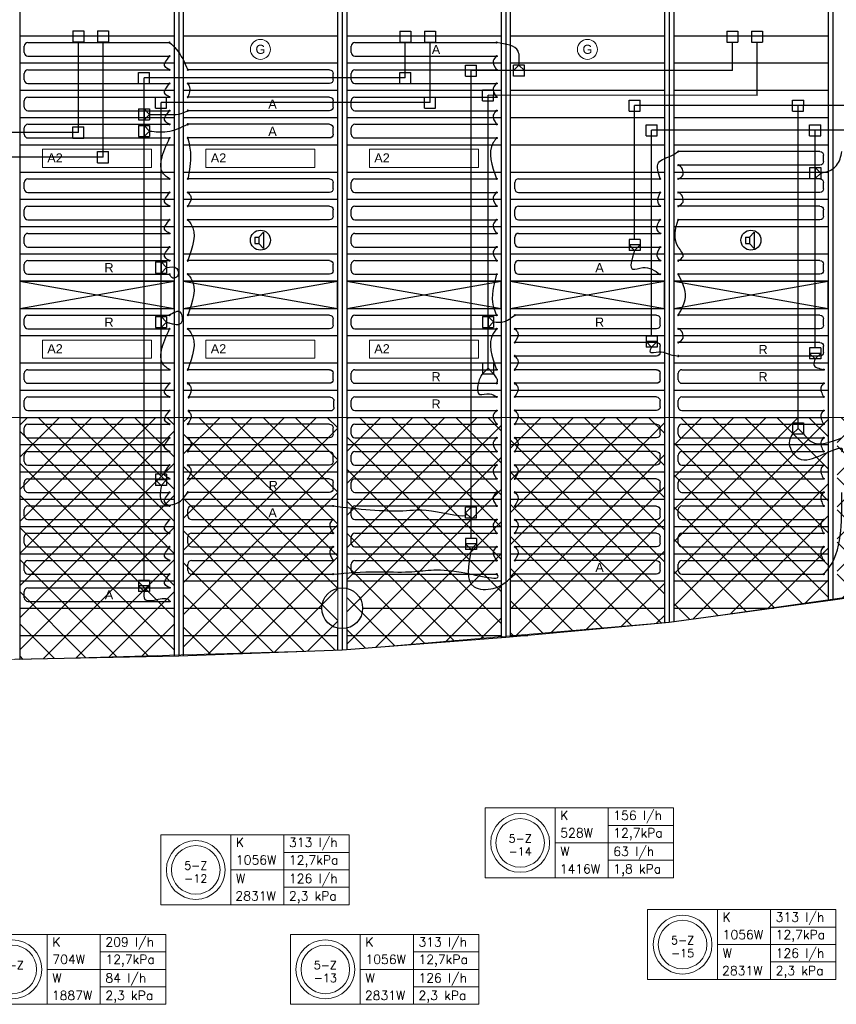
# Model space of a CAD drawing. Extents: x 7383 to 472120, y -558079 to -203000.
# Tile 10 of 29: x 221180 to 230170, y -284765 to -273929. Entities that reach past the tile are written whole.
import ezdxf
from ezdxf.enums import TextEntityAlignment as Align

# ---------------------------------------------------------------- set-up
doc = ezdxf.new("R2010")
doc.units = 0
doc.header["$LTSCALE"] = 25
for name, color, linetype in [('000Vermogens2', 7, 'CONTINUOUS'), ('0010CL', 2, 'CONTINUOUS'), ('KP-bandraster', 5, 'CONTINUOUS'), ('KP-koppelingen', 6, 'CONTINUOUS'), ('KP-leidingen(aanvoer)', 5, 'CONTINUOUS'), ('KP-leidingen(retour)', 1, 'CONTINUOUS'), ('KP-Lucht aanvoer', 6, 'CONTINUOUS'), ('KP-Melders', 3, 'CONTINUOUS'), ('KP-Oppervlak', 3, 'CONTINUOUS'), ('KP-panelen', 1, 'CONTINUOUS'), ('KP-registers', 4, 'CONTINUOUS'), ('KP-slangen', 7, 'CONTINUOUS'), ('KP-tekst', 7, 'CONTINUOUS')]:
    doc.layers.add(name, color=color, linetype=linetype)
doc.layers.add('KP-Aluminium', color=8, linetype='CONTINUOUS', lineweight=18)
doc.layers.add('KP-Verlichting', color=2, linetype='CONTINUOUS', lineweight=18)
doc.styles.add('arial', font='ARIAL.TTF')
doc.styles.add('VERWOL-1', font='ROMANS.SHX')

# ---------------------------------------------------------------- blocks, each defined once
blk = doc.blocks.new('Register A')
at = {"layer": 'KP-registers', "linetype": 'Continuous'}
for p, q in [((90, 225), (1644, 225)), ((50, 115), (50, 185)), ((90, 75), (1644, 75))]:
    blk.add_line(p, q, dxfattribs=at)
for centre in [(1650, 225), (1650, 75)]:
    blk.add_circle(centre, 6, dxfattribs=at)
for centre, start, end in [((90, 185), 90, 180), ((90, 115), 180, 270)]:
    blk.add_arc(centre, 40, start, end, dxfattribs=at)

msp = doc.modelspace()

# ---------------------------------------------------------------- hatches: boundary and pattern name
at = {"layer": 'KP-Aluminium', "linetype": 'Continuous'}
h = msp.add_hatch(dxfattribs=at)
h.set_pattern_fill('ANSI37', color=256, scale=2000)
h.set_pattern_definition([(45, (0, 0), (-176.7767, 176.7767), []), (135, (0, 0), (-176.7767, -176.7767), [])])
h.paths.add_polyline_path([(217480.4, -278305.7), (215780.4, -278305.7), (215780.4, -280750.4), (217480.4, -280863.9)])
h.paths.add_polyline_path([(219280.4, -278305.7), (217580.4, -278305.7), (217580.4, -280870.6), (219280.4, -280930.4)])
h.paths.add_polyline_path([(221080.4, -278305.7), (219380.4, -278305.7), (219380.4, -280933.9), (219404.2, -280934.8), (221080.4, -280967.8)])
h.paths.add_polyline_path([(222880.4, -278305.7), (221180.4, -278305.7), (221180.4, -280969.8), (222880.4, -280921.5)])
h.paths.add_polyline_path([(224680.5, -278305.7), (222980.5, -278305.7), (222980.5, -280918.6), (224680.5, -280870.3)])
h.paths.add_polyline_path([(226480.5, -278305.7), (224780.5, -278305.7), (224780.5, -280864.6), (226480.5, -280718.6)])
h.paths.add_polyline_path([(228280.5, -278305.7), (226580.5, -278305.7), (226580.5, -280710), (228280.5, -280564)])
h.paths.add_polyline_path([(230080.5, -278305.7), (228380.5, -278305.7), (228380.5, -280555.4), (230080.5, -280312.4)])
h.paths.add_polyline_path([(231880.6, -278305.7), (230180.6, -278305.7), (230180.6, -280298.1), (231880.2, -280055.2), (231880.6, -280055.1)])
h.paths.add_polyline_path([(233680.6, -278305.7), (231980.6, -278305.7), (231980.6, -280035.8), (233650.8, -279713.3), (233680.6, -279707.1)])
h.paths.add_polyline_path([(235480.6, -278305.7), (233780.6, -278305.7), (233780.6, -279686.2), (235480.6, -279330.7)])
h.paths.add_polyline_path([(237280.6, -278305.7), (235580.6, -278305.7), (235580.6, -279307.5), (237280.6, -278873.9)])
h.paths.add_polyline_path([(239080.7, -278377.1), (239080.7, -278305.7), (237380.7, -278305.7), (237380.7, -278847.3)])
h.paths.add_polyline_path([(215680.3, -278305.7), (213980.3, -278305.7), (213980.3, -280566.8), (215670.8, -280743.1), (215680.3, -280743.8)])
h.paths.add_polyline_path([(213880.3, -278305.7), (212180.3, -278305.7), (212180.3, -280324.2), (213859.1, -280554.2), (213880.3, -280556.4)])
h.paths.add_polyline_path([(212080.3, -278305.7), (210380.3, -278305.7), (210380.3, -280055.1), (212080.2, -280310.5), (212080.3, -280310.5)])
h.paths.add_polyline_path([(210280.3, -278305.7), (208580.3, -278305.7), (208580.3, -279712.5), (210280.3, -280036.1)])
h.paths.add_polyline_path([(208480.2, -278305.7), (206780.2, -278305.7), (206780.2, -279339.1), (207174.4, -279438.3), (208454.5, -279688.5), (208480.2, -279693.4)])
h.paths.add_polyline_path([(206680.2, -278305.7), (204980.2, -278305.7), (204980.2, -278885.5), (205008.3, -278893.4), (206680.2, -279313.9)])
h.paths.add_polyline_path([(204880.2, -278305.7), (202921.6, -278305.7), (204880.2, -278857.3)])

# ---------------------------------------------------------------- linework, layer by layer
at = {"layer": '000Vermogens2', "linetype": 'Continuous', "lineweight": 0}
for p, q in [((226305.7, -282604), (226305.7, -283371.8)), ((226305.7, -282604), (228378.5, -282604)), ((227073.5, -282604), (227073.5, -283371.8)), ((227658.8, -282987.9), (227658.8, -282604)), ((228378.5, -282604), (228378.5, -283371.8)), ((227658.8, -282796), (228378.5, -282796)), ((222734.9, -282901.4), (222734.9, -283669.3)), ((222734.9, -282901.4), (224807.7, -282901.4)), ((223502.7, -282901.4), (223502.7, -283669.3)), ((224088, -283285.4), (224088, -282901.4)), ((224807.7, -282901.4), (224807.7, -283669.3)), ((227073.5, -282987.9), (228378.5, -282987.9)), ((227658.8, -282987.9), (227658.8, -283371.8)), ((224088, -283093.4), (224807.7, -283093.4)), ((227658.8, -283179.9), (228378.5, -283179.9)), ((223502.7, -283285.4), (224807.7, -283285.4)), ((224088, -283285.4), (224088, -283669.3)), ((226305.7, -283371.8), (228378.5, -283371.8)), ((224088, -283477.3), (224807.7, -283477.3)), ((222734.9, -283669.3), (224807.7, -283669.3)), ((228093.1, -283723.1), (228093.1, -284491)), ((228093.1, -283723.1), (230166, -283723.1)), ((228861, -283723.1), (228861, -284491)), ((229446.3, -284107.1), (229446.3, -283723.1)), ((230166, -283723.1), (230166, -284491)), ((229446.3, -283915.1), (230166, -283915.1)), ((220714.1, -283996.8), (222787, -283996.8)), ((221482, -283996.8), (221482, -284764.6)), ((222067.2, -284380.7), (222067.2, -283996.8)), ((222787, -283996.8), (222787, -284764.6)), ((224160.6, -283996.8), (224160.6, -284764.6)), ((224160.6, -283996.8), (226233.5, -283996.8)), ((224928.5, -283996.8), (224928.5, -284764.6)), ((225513.7, -284380.7), (225513.7, -283996.8)), ((226233.5, -283996.8), (226233.5, -284764.6)), ((222067.2, -284188.7), (222787, -284188.7)), ((225513.7, -284188.7), (226233.5, -284188.7)), ((228861, -284107.1), (230166, -284107.1)), ((229446.3, -284107.1), (229446.3, -284491)), ((229446.3, -284299), (230166, -284299)), ((221482, -284380.7), (222787, -284380.7)), ((222067.2, -284380.7), (222067.2, -284764.6)), ((224928.5, -284380.7), (226233.5, -284380.7)), ((225513.7, -284380.7), (225513.7, -284764.6)), ((228093.1, -284491), (230166, -284491)), ((222067.2, -284572.7), (222787, -284572.7)), ((225513.7, -284572.7), (226233.5, -284572.7)), ((220714.1, -284764.6), (222787, -284764.6)), ((224160.6, -284764.6), (226233.5, -284764.6))]:
    msp.add_line(p, q, dxfattribs=at)
for centre, radius in [((226689.6, -282987.9), 324.2), ((226689.6, -282987.9), 267.6), ((223118.8, -283285.4), 324.2), ((223118.8, -283285.4), 267.6), ((228477.1, -284107.1), 324.2), ((228477.1, -284107.1), 267.6), ((221098.1, -284380.7), 324.2), ((224544.5, -284380.7), 324.2), ((221098.1, -284380.7), 267.6), ((224544.5, -284380.7), 267.6)]:
    msp.add_circle(centre, radius, dxfattribs=at)
at = {"layer": '0010CL', "linetype": 'Continuous'}
for p, q in [((222930.2, -268255.7), (222930.2, -280932.2)), ((224730.2, -268255.8), (224730.2, -280868.9)), ((226530.2, -268255.8), (226530.2, -280728.1)), ((228330.2, -268255.8), (228330.2, -280562.2)), ((230130.2, -268255.8), (230130.2, -280318.1))]:
    msp.add_line(p, q, dxfattribs=at)
at = {"layer": 'KP-Aluminium', "linetype": 'Continuous'}
for p, q in [((202921.6, -278305.7), (239338.9, -278305.7)), ((221180.4, -278305.7), (221180.4, -280969.8)), ((222880.4, -278305.7), (222880.4, -280921.5)), ((222980.5, -278305.7), (222980.5, -280918.6)), ((224680.5, -278305.7), (224680.5, -280870.3)), ((224780.5, -278305.7), (224780.5, -280864.6)), ((226480.5, -278305.7), (226480.5, -280718.6)), ((226580.5, -278305.7), (226580.5, -280710)), ((228280.5, -278305.7), (228280.5, -280564)), ((228380.5, -278305.7), (228380.5, -280555.4)), ((230080.5, -278305.7), (230080.5, -280312.4)), ((231880.2, -280055.2), (228380.2, -280555.5)), ((228380.2, -280555.5), (224730.2, -280868.9)), ((221180.2, -280969.8), (219404.2, -280934.8)), ((224730.2, -280868.9), (221180.2, -280969.8))]:
    msp.add_line(p, q, dxfattribs=at)
at = {"layer": 'KP-bandraster', "linetype": 'Continuous'}
for p, q in [((221180.2, -268255.7), (221180.2, -280969.8)), ((222880.2, -268255.8), (222880.2, -280933.3)), ((222980.2, -268255.8), (222980.2, -280930.4)), ((226480.2, -268255.8), (226480.2, -280732.1)), ((226580.2, -268255.8), (226580.2, -280723.5)), ((228280.2, -268255.8), (228280.2, -280566.9)), ((228380.2, -268255.8), (228380.2, -280555.5)), ((230080.2, -268255.8), (230080.2, -280324.8)), ((224680.2, -273725.1), (224680.2, -280186.3)), ((224780.2, -273725.1), (224780.2, -280186.3)), ((224680.2, -280625.1), (224680.2, -280870.6)), ((224780.2, -280625.1), (224780.2, -280865))]:
    msp.add_line(p, q, dxfattribs=at)
msp.add_circle((224730.2, -280405.7), 225, dxfattribs=at)
at = {"layer": 'KP-koppelingen', "linetype": 'Continuous'}
for p, q in [((221765.3, -274052.8), (221887, -274052.8)), ((221765.3, -274052.8), (221765.3, -274174.4)), ((221887, -274052.8), (221886.9, -274174.4)), ((222037.1, -274052.8), (222158.7, -274052.8)), ((222037.1, -274052.8), (222037.1, -274174.4)), ((222158.7, -274052.8), (222158.7, -274174.4)), ((225364.6, -274053.8), (225486.2, -274053.9)), ((225364.6, -274053.8), (225364.6, -274175.5)), ((225486.2, -274053.9), (225486.2, -274175.5)), ((225636.3, -274053.9), (225758, -274053.9)), ((225636.3, -274053.9), (225636.3, -274175.5)), ((225758, -274053.9), (225758, -274175.5)), ((228965.3, -274055.9), (229087, -274055.9)), ((228965.3, -274055.9), (228965.3, -274177.5)), ((229087, -274055.9), (229086.9, -274177.5)), ((229237.1, -274055.9), (229358.7, -274055.9)), ((229237.1, -274055.9), (229237.1, -274177.5)), ((229358.7, -274055.9), (229358.7, -274177.5)), ((221765.3, -274174.4), (221886.9, -274174.4)), ((222037.1, -274174.4), (222158.7, -274174.4)), ((225364.6, -274175.5), (225486.2, -274175.5)), ((225636.3, -274175.5), (225758, -274175.5)), ((228965.3, -274177.5), (229086.9, -274177.5)), ((229237.1, -274177.5), (229358.7, -274177.5)), ((226089, -274550.4), (226089, -274428.8)), ((226089, -274428.8), (226210.7, -274428.8)), ((226210.6, -274550.4), (226210.7, -274428.8)), ((226614.4, -274550.4), (226614.5, -274428.8)), ((226736.1, -274428.9), (226614.5, -274428.8)), ((226614.5, -274489.6), (226675.3, -274428.8)), ((226675.3, -274428.8), (226736.1, -274489.7)), ((226736.1, -274550.5), (226736.1, -274428.9)), ((222489, -274631), (222489, -274509.4)), ((222489, -274509.4), (222610.7, -274509.4)), ((222610.6, -274631), (222610.7, -274509.4)), ((225364.6, -274631.3), (225364.6, -274509.7)), ((225364.6, -274509.7), (225486.2, -274509.7)), ((225486.2, -274631.3), (225486.2, -274509.7)), ((226089, -274550.4), (226210.6, -274550.4)), ((226736.1, -274550.5), (226614.4, -274550.4)), ((226736.1, -274489.7), (226614.5, -274489.6)), ((222489, -274631), (222610.6, -274631)), ((225364.6, -274631.3), (225486.2, -274631.3)), ((222676.2, -274902.8), (222676.2, -274781.2)), ((222676.2, -274781.2), (222797.9, -274781.2)), ((222797.8, -274902.8), (222797.9, -274781.2)), ((225636.3, -274903.1), (225636.3, -274781.5)), ((225636.3, -274781.5), (225758, -274781.5)), ((225757.9, -274903.1), (225758, -274781.5)), ((226276.2, -274822.2), (226276.2, -274700.6)), ((226276.2, -274700.6), (226397.9, -274700.6)), ((226397.8, -274822.2), (226397.9, -274700.6)), ((226276.2, -274822.2), (226397.8, -274822.2)), ((227889, -274935.1), (227889, -274813.5)), ((227889, -274813.5), (228010.7, -274813.5)), ((228010.6, -274935.1), (228010.7, -274813.5)), ((229689, -274935.3), (229689, -274813.7)), ((229689, -274813.7), (229810.7, -274813.7)), ((229810.6, -274935.3), (229810.7, -274813.7)), ((222488.9, -274910.7), (222488.9, -275032.4)), ((222488.9, -274910.7), (222610.6, -274910.7)), ((222549.8, -274910.7), (222549.8, -275032.4)), ((222610.6, -274971.6), (222549.8, -274910.7)), ((222549.8, -275032.4), (222610.6, -274971.6)), ((222610.6, -274910.7), (222610.6, -275032.4)), ((222676.2, -274902.8), (222797.8, -274902.8)), ((225636.3, -274903.1), (225757.9, -274903.1)), ((227889, -274935.1), (228010.6, -274935.1)), ((229689, -274935.3), (229810.6, -274935.3)), ((221765.2, -275231.3), (221765.3, -275109.7)), ((221765.3, -275109.7), (221886.9, -275109.7)), ((221886.9, -275231.4), (221886.9, -275109.7)), ((222488.9, -275032.4), (222610.6, -275032.4)), ((222488.9, -275093.5), (222488.9, -275215.2)), ((222488.9, -275093.5), (222610.6, -275093.5)), ((222549.8, -275093.5), (222549.8, -275215.2)), ((222610.6, -275154.3), (222549.8, -275093.5)), ((222610.6, -275093.5), (222610.6, -275215.2)), ((228076.2, -275206.9), (228076.2, -275085.3)), ((228076.2, -275085.3), (228197.9, -275085.3)), ((228197.8, -275206.9), (228197.9, -275085.3)), ((229876.2, -275207.1), (229876.2, -275085.5)), ((229876.2, -275085.5), (229997.9, -275085.5)), ((229997.8, -275207.1), (229997.9, -275085.5)), ((222488.9, -275215.2), (222610.6, -275215.2)), ((222549.8, -275215.2), (222610.6, -275154.3)), ((228076.2, -275206.9), (228197.8, -275206.9)), ((229876.2, -275207.1), (229997.8, -275207.1)), ((221765.2, -275231.3), (221886.9, -275231.4)), ((222037, -275503.1), (222037, -275381.5)), ((222037, -275381.5), (222158.6, -275381.5)), ((222158.6, -275503.2), (222158.6, -275381.5)), ((222037, -275503.1), (222158.6, -275503.2)), ((229876.1, -275555.6), (229876.1, -275677.2)), ((229876.1, -275555.6), (229997.8, -275555.6)), ((229937, -275555.6), (229937, -275677.2)), ((229997.8, -275616.4), (229937, -275555.6)), ((229937, -275677.2), (229997.8, -275616.4)), ((229997.8, -275555.6), (229997.8, -275677.2)), ((229876.1, -275677.2), (229997.8, -275677.2)), ((228010.6, -276346.5), (227888.9, -276346.5)), ((227888.9, -276346.5), (227888.9, -276468.2)), ((228010.6, -276407.3), (227888.9, -276407.3)), ((227888.9, -276407.3), (227949.8, -276468.2)), ((227949.8, -276468.2), (228010.6, -276407.3)), ((228010.6, -276346.5), (228010.6, -276468.2)), ((228010.6, -276468.2), (227888.9, -276468.2)), ((222676.1, -276595.7), (222676.1, -276717.3)), ((222676.1, -276595.7), (222797.8, -276595.7)), ((222737, -276595.7), (222737, -276717.3)), ((222797.8, -276656.5), (222737, -276595.7)), ((222797.8, -276595.7), (222797.8, -276717.3)), ((222676.1, -276717.3), (222797.8, -276717.3)), ((222737, -276717.3), (222797.8, -276656.5)), ((222676.1, -277195.4), (222676.1, -277317)), ((222676.1, -277195.4), (222797.8, -277195.4)), ((222737, -277195.4), (222737, -277317)), ((222797.8, -277256.2), (222737, -277195.4)), ((222737, -277317), (222797.8, -277256.2)), ((222797.8, -277195.4), (222797.8, -277317)), ((226276.1, -277194.6), (226276.1, -277316.2)), ((226276.1, -277194.6), (226397.8, -277194.6)), ((226337, -277194.6), (226337, -277316.2)), ((226397.8, -277255.4), (226337, -277194.6)), ((226337, -277316.2), (226397.8, -277255.4)), ((226397.8, -277194.6), (226397.8, -277316.2)), ((222676.1, -277317), (222797.8, -277317)), ((226276.1, -277316.2), (226397.8, -277316.2)), ((228197.8, -277410.3), (228076.1, -277410.3)), ((228076.1, -277410.3), (228076.1, -277532)), ((228197.8, -277471.2), (228076.1, -277471.2)), ((228076.1, -277471.2), (228137, -277532)), ((228137, -277532), (228197.8, -277471.2)), ((228197.8, -277410.3), (228197.8, -277532)), ((228197.8, -277532), (228076.1, -277532)), ((229997.8, -277541), (229876.1, -277541)), ((229876.1, -277541), (229876.1, -277662.7)), ((229997.8, -277601.9), (229876.1, -277601.9)), ((229876.1, -277601.9), (229937, -277662.7)), ((229937, -277662.7), (229997.8, -277601.9)), ((229997.8, -277541), (229997.8, -277662.7)), ((226276.1, -277703.6), (226276, -277825.3)), ((226276.1, -277703.6), (226397.8, -277703.7)), ((226336.9, -277764.5), (226337, -277703.7)), ((226397.8, -277703.7), (226397.7, -277825.4)), ((229997.8, -277662.7), (229876.1, -277662.7)), ((226336.9, -277764.5), (226276, -277825.3)), ((226397.7, -277825.4), (226336.9, -277764.5)), ((226276, -277825.3), (226397.7, -277825.4)), ((229688.9, -278366), (229688.8, -278487.7)), ((229749.7, -278426.9), (229688.8, -278487.7)), ((229688.9, -278366), (229810.6, -278366.1)), ((229749.7, -278426.9), (229749.8, -278366.1)), ((229810.5, -278487.8), (229749.7, -278426.9)), ((229810.6, -278366.1), (229810.5, -278487.8)), ((229688.8, -278487.7), (229810.5, -278487.8)), ((222797.8, -278931.9), (222676.1, -278931.9)), ((222676.1, -278931.9), (222676.1, -279053.6)), ((222797.8, -278992.7), (222676.1, -278992.7)), ((222676.1, -278992.7), (222737, -279053.6)), ((222737, -279053.6), (222797.8, -278992.7)), ((222797.8, -278931.9), (222797.8, -279053.6)), ((222797.8, -279053.6), (222676.1, -279053.6)), ((226210.6, -279293.8), (226088.9, -279293.8)), ((226088.9, -279415.4), (226088.9, -279293.8)), ((226149.8, -279293.8), (226088.9, -279354.6)), ((226149.8, -279415.4), (226149.8, -279293.8)), ((226210.6, -279415.4), (226210.6, -279293.8)), ((226088.9, -279354.6), (226149.8, -279415.4)), ((226210.6, -279415.4), (226088.9, -279415.4)), ((226210.6, -279637.1), (226088.9, -279637.1)), ((226088.9, -279637.1), (226088.9, -279758.8)), ((226210.6, -279637.1), (226210.6, -279758.8)), ((226210.6, -279698), (226088.9, -279698)), ((226088.9, -279698), (226149.8, -279758.8)), ((226210.6, -279758.8), (226088.9, -279758.8)), ((226149.8, -279758.8), (226210.6, -279698)), ((222610.6, -280099.9), (222488.9, -280099.9)), ((222488.9, -280099.9), (222488.9, -280221.6)), ((222610.6, -280160.8), (222488.9, -280160.8)), ((222488.9, -280160.8), (222549.8, -280221.6)), ((222549.8, -280221.6), (222610.6, -280160.8)), ((222610.6, -280099.9), (222610.6, -280221.6)), ((222610.6, -280221.6), (222488.9, -280221.6))]:
    msp.add_line(p, q, dxfattribs=at)
at = {"layer": 'KP-leidingen(aanvoer)', "linetype": 'Continuous'}
for p, q in [((221826, -275170.5), (221826.1, -274174.4)), ((225425.3, -274570.5), (225425.4, -274175.5)), ((229026.1, -274489.9), (229026.1, -274177.5)), ((226149.8, -279637.1), (226149.8, -274489.6)), ((229026.1, -274489.9), (226149.8, -274489.6)), ((222549.8, -280099.9), (222549.8, -274570.2)), ((225425.3, -274570.5), (222549.8, -274570.2)), ((232626, -274874.8), (227949.8, -274874.3)), ((227949.8, -276346.5), (227949.8, -274874.3)), ((229749.8, -278366.1), (229749.8, -274874.5)), ((221826, -275170.5), (218949.8, -275170.2))]:
    msp.add_line(p, q, dxfattribs=at)
at = {"layer": 'KP-leidingen(retour)', "linetype": 'Continuous'}
for p, q in [((222097.7, -275442.3), (222097.9, -274174.4)), ((225697.1, -274842.3), (225697.1, -274175.5)), ((229297.8, -274761.7), (229297.9, -274177.5)), ((226337, -277703.7), (226337, -274761.4)), ((229297.8, -274761.7), (226337, -274761.4)), ((222737, -278931.9), (222737, -274842)), ((225697.1, -274842.3), (222737, -274842)), ((232897.8, -275146.6), (228137, -275146.1)), ((228137, -277410.3), (228137, -275146.1)), ((229937, -277541), (229937, -275146.3)), ((222097.7, -275442.3), (219137, -275442))]:
    msp.add_line(p, q, dxfattribs=at)
at = {"layer": 'KP-Lucht aanvoer', "linetype": 'Continuous'}
for p, q in [((222880.2, -276805.7), (221180.2, -276805.7)), ((221180.2, -276805.7), (222880.2, -277105.7)), ((221180.2, -277105.7), (222880.2, -276805.7)), ((221180.3, -276805.7), (221180.3, -277105.7)), ((222880.2, -277105.7), (222880.2, -276805.7)), ((224680.2, -276805.7), (222980.2, -276805.7)), ((222980.2, -276805.7), (224680.2, -277105.7)), ((222980.2, -277105.7), (224680.2, -276805.7)), ((222980.3, -276805.7), (222980.3, -277105.7)), ((224680.2, -277105.7), (224680.2, -276805.7)), ((226480.2, -276805.7), (224780.2, -276805.7)), ((224780.2, -276805.7), (226480.2, -277105.7)), ((224780.2, -277105.7), (226480.2, -276805.7)), ((224780.3, -276805.7), (224780.3, -277105.7)), ((226480.2, -277105.7), (226480.2, -276805.7)), ((228280.2, -276805.7), (226580.2, -276805.7)), ((226580.2, -276805.7), (228280.2, -277105.7)), ((226580.2, -277105.7), (228280.2, -276805.7)), ((226580.3, -276805.7), (226580.3, -277105.7)), ((228280.2, -277105.7), (228280.2, -276805.7)), ((230080.2, -276805.7), (228380.2, -276805.7)), ((228380.2, -276805.7), (230080.2, -277105.7)), ((228380.2, -277105.7), (230080.2, -276805.7)), ((228380.3, -276805.7), (228380.3, -277105.7)), ((230080.2, -277105.7), (230080.2, -276805.7)), ((221180.3, -277105.7), (222880.2, -277105.7)), ((222980.3, -277105.7), (224680.2, -277105.7)), ((224780.3, -277105.7), (226480.2, -277105.7)), ((226580.3, -277105.7), (228280.2, -277105.7)), ((228380.3, -277105.7), (230080.2, -277105.7))]:
    msp.add_line(p, q, dxfattribs=at)
at = {"layer": 'KP-Melders', "linetype": 'Continuous'}
for p, q in [((223813.3, -276321.3), (223865.4, -276265.9)), ((223865.4, -276265.9), (223865.4, -276446.6)), ((229213.3, -276321.3), (229265.4, -276265.9)), ((229265.4, -276265.9), (229265.4, -276446.6)), ((223770.3, -276321.3), (223813.3, -276321.3)), ((223770.3, -276321.3), (223770.3, -276391.3)), ((223770.3, -276391.3), (223813.3, -276391.3)), ((223770.3, -276391.3), (223813.3, -276391.3)), ((223813.3, -276321.3), (223813.3, -276391.3)), ((223813.3, -276391.3), (223865.4, -276446.6)), ((229170.3, -276321.3), (229213.3, -276321.3)), ((229170.3, -276321.3), (229170.3, -276391.3)), ((229170.3, -276391.3), (229213.3, -276391.3)), ((229170.3, -276391.3), (229213.3, -276391.3)), ((229213.3, -276321.3), (229213.3, -276391.3)), ((229213.3, -276391.3), (229265.4, -276446.6))]:
    msp.add_line(p, q, dxfattribs=at)
for centre in [(223830.2, -276355.7), (229230.2, -276355.7)]:
    msp.add_circle(centre, 110, dxfattribs=at)
at = {"layer": 'KP-Oppervlak', "linetype": 'Continuous'}
for p, q in [((231931.8, -280047.4), (230130.2, -280318.1)), ((230130.2, -280318.1), (228330.2, -280562.2)), ((228330.2, -280562.2), (226530.2, -280728.1)), ((226530.2, -280728.1), (224730.2, -280868.9)), ((222930.5, -280932.2), (221127.7, -280970.9)), ((224730.2, -280868.9), (222930.5, -280932.2))]:
    msp.add_line(p, q, dxfattribs=at)
at = {"layer": 'KP-panelen', "linetype": 'Continuous'}
for p, q in [((221180.2, -274105.7), (222880.2, -274105.7)), ((222980.2, -274105.7), (224680.2, -274105.7)), ((224780.2, -274105.7), (226480.2, -274105.7)), ((226580.2, -274105.7), (228280.2, -274105.7)), ((228380.2, -274105.7), (230080.2, -274105.7)), ((221180.2, -274405.7), (222880.2, -274405.7)), ((222980.2, -274405.7), (224680.2, -274405.7)), ((224780.2, -274405.7), (226480.2, -274405.7)), ((226580.2, -274405.7), (228280.2, -274405.7)), ((228380.2, -274405.7), (230080.2, -274405.7)), ((221180.2, -274705.7), (222880.2, -274705.7)), ((222980.2, -274705.7), (224680.2, -274705.7)), ((224780.2, -274705.7), (226480.2, -274705.7)), ((226580.2, -274705.7), (228280.2, -274705.7)), ((228380.2, -274705.7), (230080.2, -274705.7)), ((221180.2, -275005.7), (222880.2, -275005.7)), ((222980.2, -275005.7), (224680.2, -275005.7)), ((224780.2, -275005.7), (226480.2, -275005.7)), ((226580.2, -275005.7), (228280.2, -275005.7)), ((228380.2, -275005.7), (230080.2, -275005.7)), ((221180.2, -275305.7), (222880.2, -275305.7)), ((222980.2, -275305.7), (224680.2, -275305.7)), ((224780.2, -275305.7), (226480.2, -275305.7)), ((226580.2, -275305.7), (228280.2, -275305.7)), ((228380.2, -275305.7), (230080.2, -275305.7)), ((221180.2, -275605.7), (222880.2, -275605.7)), ((222980.2, -275605.7), (224680.2, -275605.7)), ((224780.2, -275605.7), (226480.2, -275605.7)), ((226580.2, -275605.7), (228280.2, -275605.7)), ((228380.2, -275605.7), (230080.2, -275605.7)), ((221180.2, -275905.7), (222880.2, -275905.7)), ((222980.2, -275905.7), (224680.2, -275905.7)), ((224780.2, -275905.7), (226480.2, -275905.7)), ((226580.2, -275905.7), (228280.2, -275905.7)), ((228380.2, -275905.7), (230080.2, -275905.7)), ((221180.2, -276205.7), (222880.2, -276205.7)), ((222980.2, -276205.7), (224680.2, -276205.7)), ((224780.2, -276205.7), (226480.2, -276205.7)), ((226580.2, -276205.7), (228280.2, -276205.7)), ((228380.2, -276205.7), (230080.2, -276205.7)), ((221180.2, -276505.7), (222880.2, -276505.7)), ((222980.2, -276505.7), (224680.2, -276505.7)), ((224780.2, -276505.7), (226480.2, -276505.7)), ((226580.2, -276505.7), (228280.2, -276505.7)), ((228380.2, -276505.7), (230080.2, -276505.7)), ((221180.2, -276805.7), (222880.2, -276805.7)), ((221180.2, -276805.7), (222880.2, -276805.7)), ((222980.2, -276805.7), (224680.2, -276805.7)), ((222980.2, -276805.7), (224680.2, -276805.7)), ((224780.2, -276805.7), (226480.2, -276805.7)), ((224780.2, -276805.7), (226480.2, -276805.7)), ((226580.2, -276805.7), (228280.2, -276805.7)), ((226580.2, -276805.7), (228280.2, -276805.7)), ((228380.2, -276805.7), (230080.2, -276805.7)), ((228380.2, -276805.7), (230080.2, -276805.7)), ((221180.2, -277105.7), (222880.2, -277105.7)), ((221180.2, -277105.7), (222880.2, -277105.7)), ((222980.2, -277105.7), (224680.2, -277105.7)), ((222980.2, -277105.7), (224680.2, -277105.7)), ((224780.2, -277105.7), (226480.2, -277105.7)), ((224780.2, -277105.7), (226480.2, -277105.7)), ((226580.2, -277105.7), (228280.2, -277105.7)), ((226580.2, -277105.7), (228280.2, -277105.7)), ((228380.2, -277105.7), (230080.2, -277105.7)), ((228380.2, -277105.7), (230080.2, -277105.7)), ((221180.2, -277405.7), (222880.2, -277405.7)), ((222980.2, -277405.7), (224680.2, -277405.7)), ((224780.2, -277405.7), (226480.2, -277405.7)), ((226580.2, -277405.7), (228280.2, -277405.7)), ((228380.2, -277405.7), (230080.2, -277405.7)), ((221180.2, -277705.7), (222880.2, -277705.7)), ((222980.2, -277705.7), (224680.2, -277705.7)), ((224780.2, -277705.7), (226480.2, -277705.7)), ((226580.2, -277705.7), (228280.2, -277705.7)), ((228380.2, -277705.7), (230080.2, -277705.7)), ((221180.2, -278005.7), (222880.2, -278005.7)), ((222980.2, -278005.7), (224680.2, -278005.7)), ((224780.2, -278005.7), (226480.2, -278005.7)), ((226580.2, -278005.7), (228280.2, -278005.7)), ((228380.2, -278005.7), (230080.2, -278005.7)), ((221180.2, -278305.7), (222880.2, -278305.7)), ((222980.2, -278305.7), (224680.2, -278305.7)), ((224780.2, -278305.7), (226480.2, -278305.7)), ((226580.2, -278305.7), (228280.2, -278305.7)), ((228380.2, -278305.7), (230080.2, -278305.7)), ((221180.2, -278605.7), (222880.2, -278605.7)), ((222980.2, -278605.7), (224680.2, -278605.7)), ((224780.2, -278605.7), (226480.2, -278605.7)), ((226580.2, -278605.7), (228280.2, -278605.7)), ((228380.2, -278605.7), (230080.2, -278605.7)), ((221180.2, -278905.7), (222880.2, -278905.7)), ((222980.2, -278905.7), (224680.2, -278905.7)), ((224780.2, -278905.7), (226480.2, -278905.7)), ((226580.2, -278905.7), (228280.2, -278905.7)), ((228380.2, -278905.7), (230080.2, -278905.7)), ((221180.2, -279205.7), (222880.2, -279205.7)), ((222980.2, -279205.7), (224680.2, -279205.7)), ((224780.2, -279205.7), (226480.2, -279205.7)), ((226580.2, -279205.7), (228280.2, -279205.7)), ((228380.2, -279205.7), (230080.2, -279205.7)), ((221180.2, -279505.7), (222880.2, -279505.7)), ((222980.2, -279505.7), (224680.2, -279505.7)), ((224780.2, -279505.7), (226480.2, -279505.7)), ((226580.2, -279505.7), (228280.2, -279505.7)), ((228380.2, -279505.7), (230080.2, -279505.7)), ((221180.2, -279805.7), (222880.2, -279805.7)), ((222980.2, -279805.7), (224680.2, -279805.7)), ((224780.2, -279805.7), (226480.2, -279805.7)), ((226580.2, -279805.7), (228280.2, -279805.7)), ((228380.2, -279805.7), (230080.2, -279805.7)), ((221180.2, -280105.7), (222880.2, -280105.7)), ((222980.2, -280105.7), (224680.2, -280105.7)), ((224780.2, -280105.7), (226480.2, -280105.7)), ((226580.2, -280105.7), (228280.2, -280105.7)), ((228380.2, -280105.7), (230080.2, -280105.7)), ((221180.2, -280405.7), (222880.2, -280405.7)), ((222980.2, -280405.7), (224505.2, -280405.7)), ((224955.2, -280405.7), (226480.2, -280405.7)), ((226580.2, -280405.7), (228280.2, -280405.7)), ((228380.2, -280405.7), (229484, -280405.7)), ((221180.2, -280705.7), (222880.2, -280705.7)), ((222980.2, -280705.7), (224680.2, -280705.7)), ((224780.2, -280705.7), (226480.2, -280705.7)), ((226580.2, -280705.7), (226773.5, -280705.7))]:
    msp.add_line(p, q, dxfattribs=at)
at = {"layer": 'KP-slangen', "linetype": 'Continuous'}
for points in [[(222830.4, -274180.7), (222903.3, -274253.7), (223030, -274480.7)], [(226675.3, -274428.8), (226666.5, -274277.1), (226430.4, -274180.7)], [(222830.6, -274480.7), (222779.7, -274444.1), (222830.4, -274330.7)], [(226430.4, -274330.7), (226393.2, -274381.7), (226430.4, -274480.7)], [(222830.6, -274780.7), (222779.7, -274744.1), (222830.4, -274630.7)], [(223030, -274630.7), (223048.9, -274669.3), (223030, -274780.7)], [(226430.4, -274630.7), (226393.2, -274681.7), (226430.4, -274780.7)], [(222610.6, -274971.6), (222844.2, -274973), (222958.1, -274961.6), (223030, -274930.7)], [(222830.6, -275080.7), (222779.7, -275044.1), (222830.4, -274930.7)], [(226430.4, -274930.7), (226393.2, -274981.7), (226430.4, -275080.7)], [(222610.6, -275154.3), (222802.3, -275160.7), (223030, -275080.7)], [(222830.6, -275680.7), (222779.7, -275644.1), (222830.4, -275230.7)], [(223030, -275230.7), (223061.1, -275408.9), (223030, -275680.7)], [(226430.4, -275230.7), (226393.2, -275281.7), (226430.4, -275680.7)], [(228230.4, -275680.7), (228214.3, -275504.1), (228353.7, -275425.7), (228430, -275380.7)], [(229997.8, -275616.4), (230108.4, -275584.4), (230211.2, -275462.1), (230230, -275380.7)], [(228430, -275680.7), (228482.3, -275635.6), (228430, -275530.7), (228426.1, -275530.1)], [(222830.6, -275980.7), (222779.7, -275944.1), (222830.4, -275830.7)], [(223030, -275830.7), (223064.9, -275875.3), (223030, -275980.7)], [(226430.4, -275830.7), (226393.2, -275881.7), (226430.4, -275980.7)], [(228230.4, -275980.7), (228210.2, -275942.7), (228230.4, -275830.7)], [(228430, -275980.7), (228482.3, -275935.6), (228430, -275830.7), (228426.1, -275830.1)], [(222830.6, -276280.7), (222779.7, -276244.1), (222830.4, -276130.7)], [(223030, -276130.7), (223064.9, -276175.3), (223030, -276580.7)], [(226430.4, -276130.7), (226393.2, -276181.7), (226430.4, -276280.7)], [(228230.4, -276280.7), (228198.1, -276243.3), (228230.4, -276130.7)], [(228430, -276580.7), (228482.3, -276535.6), (228430, -276430.7), (228430, -276130.7)], [(222830.6, -276580.7), (222779.7, -276544.1), (222830.4, -276430.7)], [(226430.4, -276430.7), (226393.2, -276481.7), (226430.4, -276580.7)], [(227949.8, -276468.2), (227930.9, -276675.3), (228038.3, -276656.5), (228229.8, -276733)], [(228230.4, -276580.7), (228199.3, -276533.2), (228230.4, -276430.7)], [(222795.1, -276656.8), (222910.5, -276668.3), (222916.2, -276753.6), (222864.3, -276772), (222829.7, -276728.2)], [(223030, -276730.7), (223064.9, -276775.3), (223030, -277180.7)], [(226430.5, -276730.7), (226393.2, -277081.7), (226430.4, -277180.7)], [(228430, -277180.7), (228508.9, -276982.7), (228429.9, -276730.7)], [(222798.6, -277259.7), (222834.3, -277267.8), (222883.9, -277280.5), (222957.8, -277267.8), (222948.5, -277149), (222829.7, -277181.3)], [(226397.8, -277255.4), (226500.5, -277255.4), (226630, -277180.7)], [(222830.6, -277780.7), (222779.7, -277744.1), (222830.4, -277330.7)], [(223030, -277330.7), (223064.9, -277375.3), (223030, -277780.7)], [(226430.4, -277330.7), (226393.2, -277381.7), (226430.4, -277780.7)], [(226630, -277330.7), (226664.9, -277375.3), (226630, -277480.7)], [(228430, -277480.7), (228482.3, -277435.6), (228430, -277330.7), (228426.1, -277330.1)], [(228137, -277532), (228119.3, -277585.5), (228216.2, -277583.7), (228308.5, -277603.8), (228430, -277630.7)], [(226630, -277630.7), (226664.9, -277675.3), (226630, -277780.7)], [(229937, -277662.7), (229923, -277723.6), (230030.4, -277780.7)], [(226275.2, -277825.3), (226248.6, -277869.3), (226245.6, -278052.9), (226351.9, -278045.3), (226430.8, -278080.2)], [(226397.7, -277825.4), (226411.8, -277849.5), (226436.9, -277889), (226430.8, -277933)], [(222830.6, -278080.7), (222779.7, -278044.1), (222830.4, -277930.7)], [(223030, -277930.7), (223064.9, -277975.3), (223039.8, -278085)], [(226630, -277930.7), (226664.9, -277975.3), (226630, -278080.7)], [(230030.4, -277930.7), (230003, -277968.8), (230030.7, -278080.7)], [(222830.8, -278380.7), (222779.9, -278344.1), (222830.6, -278230.7)], [(223029.7, -278230.7), (223064.6, -278275.3), (223029.7, -278380.7)], [(226430.4, -278230.7), (226393.2, -278281.7), (226430.4, -278380.7)], [(226630, -278230.7), (226664.9, -278275.3), (226630, -278380.7)], [(230030.4, -278230.7), (230003, -278268.8), (230030.7, -278380.7)], [(222830.6, -278680.7), (222779.7, -278644.1), (222830.4, -278530.7)], [(223030, -278530.7), (223064.9, -278575.3), (223030, -278680.7)], [(226430.4, -278530.7), (226393.2, -278581.7), (226430.4, -278680.7)], [(226630, -278530.7), (226664.9, -278575.3), (226630, -278680.7)], [(229688.8, -278487.7), (229654.6, -278561.4), (229757, -278758), (229879.4, -278766.3), (230230, -278680.7), (230228.1, -278685.3)], [(229810.5, -278487.8), (229894.9, -278572.3), (230229.6, -278530.7)], [(230030.4, -278530.7), (230003, -278568.8), (230030.7, -278680.7)], [(222830.6, -278980.7), (222779.7, -278944.1), (222830.4, -278830.7)], [(223030, -278830.7), (223064.9, -278875.3), (223030, -278980.7)], [(226430.1, -278830.7), (226392.9, -278881.7), (226430.1, -278980.7)], [(226630, -278830.7), (226664.9, -278875.3), (226630, -278980.7)], [(230030.4, -278830.7), (230003, -278868.8), (230030.7, -278980.7)], [(222740.8, -279054.8), (222727, -279174.7), (222746.6, -279241.6), (222911.6, -279249.6), (223028.1, -279132)], [(222830.6, -279280.7), (222779.7, -279244.1), (222830.4, -279130.7)], [(226430.1, -279130.7), (226392.9, -279181.7), (226430.1, -279280.7)], [(226630, -279130.7), (226664.9, -279175.3), (226630, -279280.7)], [(230030.4, -279130.7), (230003, -279168.8), (230030.7, -279280.7)], [(230030.7, -280030.7), (230096.1, -279951.8), (230218.4, -279555.8), (230229.6, -279130.7)], [(224630.4, -279280.7), (225399.7, -279333), (225778.4, -279343.5), (226088.9, -279354.6), (226078.8, -279343.5)], [(222830.6, -279580.7), (222779.7, -279544.1), (222830.4, -279430.7)], [(224630.4, -279430.7), (224595.5, -279475.3), (224630.4, -279580.7)], [(226430.1, -279430.7), (226392.9, -279481.7), (226430.1, -279580.7)], [(226630, -279430.7), (226664.9, -279475.3), (226630, -279580.7)], [(230030.4, -279430.7), (230003, -279468.8), (230030.7, -279580.7)], [(222830.6, -279880.7), (222779.7, -279844.1), (222830.4, -279730.7)], [(224630.4, -279730.7), (224595.5, -279775.3), (224630.4, -279880.7)], [(226149.8, -279758.8), (226183.9, -280171.2), (226392.3, -280188), (226629.7, -280030.7)], [(226430.1, -279730.7), (226392.9, -279781.7), (226430.1, -279880.7)], [(226630, -279730.7), (226664.9, -279775.3), (226630, -279880.7)], [(230030.4, -279730.7), (230003, -279768.8), (230030.7, -279880.7)], [(224630.4, -280030.7), (225113.4, -280003.7), (225466.9, -280005.8), (226040.8, -280009.9), (226430.7, -280030.7), (226429.5, -280029.5)], [(222830.6, -280180.7), (222779.7, -280144.1), (222830.4, -280030.7)], [(222549.8, -280221.6), (222558.6, -280308.8), (222830.6, -280330.7), (222830.8, -280331.8)]]:
    msp.add_spline(points, degree=3, dxfattribs=at)
at = {"layer": 'KP-Verlichting', "linetype": 'Continuous'}
for p, q in [((221430.2, -275355.7), (222630.2, -275355.7)), ((221430.2, -275355.7), (221430.2, -275555.7)), ((222630.2, -275355.7), (222630.2, -275555.7)), ((223230.2, -275355.7), (224430.2, -275355.7)), ((223230.2, -275355.7), (223230.2, -275555.7)), ((224430.2, -275355.7), (224430.2, -275555.7)), ((225030.2, -275355.7), (226230.2, -275355.7)), ((225030.2, -275355.7), (225030.2, -275555.7)), ((226230.2, -275355.7), (226230.2, -275555.7)), ((221430.2, -275555.7), (222630.2, -275555.7)), ((223230.2, -275555.7), (224430.2, -275555.7)), ((225030.2, -275555.7), (226230.2, -275555.7)), ((221430.2, -277455.7), (222630.2, -277455.7)), ((221430.2, -277455.7), (221430.2, -277655.7)), ((222630.2, -277455.7), (222630.2, -277655.7)), ((223230.2, -277455.7), (224430.2, -277455.7)), ((223230.2, -277455.7), (223230.2, -277655.7)), ((224430.2, -277455.7), (224430.2, -277655.7)), ((225030.2, -277455.7), (226230.2, -277455.7)), ((225030.2, -277455.7), (225030.2, -277655.7)), ((226230.2, -277455.7), (226230.2, -277655.7)), ((221430.2, -277655.7), (222630.2, -277655.7)), ((223230.2, -277655.7), (224430.2, -277655.7)), ((225030.2, -277655.7), (226230.2, -277655.7))]:
    msp.add_line(p, q, dxfattribs=at)
for centre in [(223830.2, -274255.7), (227430.2, -274255.7)]:
    msp.add_circle(centre, 110, dxfattribs=at)

# ---------------------------------------------------------------- block references
at = {"layer": 'KP-registers', "linetype": 'Continuous'}
for p in [(221180.4, -274405.7), (224780.4, -274405.7), (221180.4, -274705.7), (224780.4, -274705.7), (221180.4, -275005.7), (224780.4, -275005.7), (221180.4, -275305.7), (224780.4, -275305.7), (221180.4, -275905.7), (224780.4, -275905.7), (226580.4, -275905.7), (221180.4, -276205.7), (224780.4, -276205.7), (226580.4, -276205.7), (221180.4, -276505.7), (224780.4, -276505.7), (226580.4, -276505.7), (221180.4, -276805.7), (224780.5, -276805.7), (226580.4, -276805.7), (221180.4, -277405.7), (224780.4, -277405.7), (221180.4, -278005.7), (224780.4, -278005.7), (228380.4, -278005.7), (221180.4, -278305.7), (224780.4, -278305.7), (228380.7, -278305.7), (221180.4, -278605.7), (224780.7, -278605.7), (228380.4, -278605.7), (221180.4, -278905.7), (224780.4, -278905.7), (228380.7, -278905.7), (221180.4, -279205.7), (224780.7, -279205.7), (228380.4, -279205.7), (221180.4, -279505.7), (222980.4, -279505.7), (224780.7, -279505.7), (228380.7, -279505.7), (221180.4, -279805.7), (222980.4, -279805.7), (224780.7, -279805.7), (228380.7, -279805.7), (221180.4, -280105.7), (222980.4, -280105.7), (224780.7, -280105.7), (228380.7, -280105.7), (221180.6, -280405.7)]:
    msp.add_blockref('Register A', p, dxfattribs=at)
at = {"layer": 'KP-registers', "linetype": 'Continuous', "xscale": -1}
for p in [(224680, -274705.7), (224680, -275005.7), (224680, -275305.7), (230080, -275605.7), (224680, -275905.7), (230080, -275905.7), (224680, -276205.7), (230080, -276205.7), (224680, -276805.7), (230079.9, -276805.7), (224680, -277405.7), (228280, -277405.7), (230080, -277405.7), (228280, -277705.7), (230080, -277705.7), (224680, -278005.7), (228280, -278005.7), (224689.8, -278310), (228279.7, -278305.7), (224680, -278605.7), (228280, -278605.7), (224680, -278905.7), (228279.7, -278905.7), (224680, -279205.7), (228279.7, -279205.7), (228279.7, -279507.9), (228280, -279805.7), (228279.7, -280105.7)]:
    msp.add_blockref('Register A', p, dxfattribs=at)

# ---------------------------------------------------------------- texts
at = {"layer": '000Vermogens2', "linetype": 'Continuous', "lineweight": 0, "style": 'VERWOL-1'}
for s, p in [('K', (227131.3, -282736.1)), ('156 l/h', (227715, -282736.1)), ('528W', (227131.3, -282928)), ('12,7kPa', (227715, -282928)), ('K', (223560.5, -283033.5)), ('313 l/h', (224144.2, -283033.5)), ('1056W', (223560.5, -283225.5)), ('12,7kPa', (224144.2, -283225.5)), ('W', (227131.3, -283132.4)), ('63 l/h', (227715, -283132.4)), ('1416W', (227125.2, -283324.3)), ('1,8 kPa', (227715, -283324.3)), ('W', (223560.5, -283429.8)), ('126 l/h', (224144.2, -283429.8)), ('2831W', (223554.4, -283621.8)), ('2,3 kPa', (224144.2, -283621.8)), ('K', (228918.8, -283855.2)), ('313 l/h', (229502.5, -283855.2)), ('1056W', (228918.8, -284047.2)), ('12,7kPa', (229502.5, -284047.2)), ('K', (221539.7, -284128.8)), ('209 l/h', (222123.5, -284128.8)), ('K', (224986.2, -284128.8)), ('313 l/h', (225570, -284128.8)), ('W', (228918.8, -284251.5)), ('126 l/h', (229502.5, -284251.5)), ('704W', (221539.7, -284320.8)), ('12,7kPa', (222123.5, -284320.8)), ('1056W', (224986.2, -284320.8)), ('12,7kPa', (225570, -284320.8)), ('W', (221539.7, -284525.2)), ('84 l/h', (222123.5, -284525.2)), ('W', (224986.2, -284525.2)), ('126 l/h', (225570, -284525.2)), ('2831W', (228912.7, -284443.5)), ('2,3 kPa', (229502.5, -284443.5)), ('1887W', (221533.6, -284717.1)), ('2,3 kPa', (222123.5, -284717.1)), ('2831W', (224980.1, -284717.1)), ('2,3 kPa', (225570, -284717.1))]:
    msp.add_text(s, height=100, dxfattribs=at).set_placement(p)
for s, p in [('5-Z', (226689.6, -282940.6)), ('-14', (226689.6, -283082.5)), ('5-Z', (223118.8, -283238.1)), ('-12', (223118.8, -283379.9)), ('5-Z', (228477.1, -284059.8)), ('-15', (228477.1, -284201.7)), ('5-Z', (221098.1, -284333.4)), ('5-Z', (224544.5, -284333.4)), ('-13', (224544.5, -284475.3))]:
    msp.add_text(s, height=90, dxfattribs=at).set_placement(p, align=Align.MIDDLE_CENTER)
at = {"layer": 'KP-tekst', "linetype": 'Continuous', "char_height": 100, "attachment_point": 5, "style": 'arial'}
for s, insert in [('\\A1;A', (225763.2, -274257.8)), ('\\A1;A', (223963.2, -274857.8)), ('\\A1;A', (223963.2, -275157.8)), ('\\A1;R', (222163.2, -276657.8)), ('\\A1;A', (227563.5, -276657.8)), ('\\A1;R', (222163.2, -277257.8)), ('\\A1;R', (227563.5, -277257.8)), ('\\A1;R', (229363.5, -277557.8)), ('\\A1;R', (225763.5, -277857.8)), ('\\A1;R', (229363.5, -277857.8)), ('\\A1;R', (225763.5, -278157.8)), ('\\A1;R', (223972, -279055.2)), ('\\A1;A', (223964.1, -279355.9)), ('\\A1;A', (227563.5, -279957.8)), ('\\A1;A', (222163.2, -280257.8))]:
    msp.add_mtext(s, dxfattribs=dict(at, insert=insert))
at = {"layer": 'KP-Verlichting', "linetype": 'Continuous', "char_height": 100, "attachment_point": 5, "style": 'arial'}
for s, insert in [('\\A1;G', (223830.2, -274255.7)), ('\\A1;G', (227430.2, -274255.7)), ('\\A1;A2', (221568.8, -275450.6)), ('\\A1;A2', (223368.8, -275450.6)), ('\\A1;A2', (225168.8, -275450.6)), ('\\A1;A2', (221568.8, -277550.6)), ('\\A1;A2', (223368.8, -277550.6)), ('\\A1;A2', (225168.8, -277550.6))]:
    msp.add_mtext(s, dxfattribs=dict(at, insert=insert))

doc.saveas('drawing.dxf')
